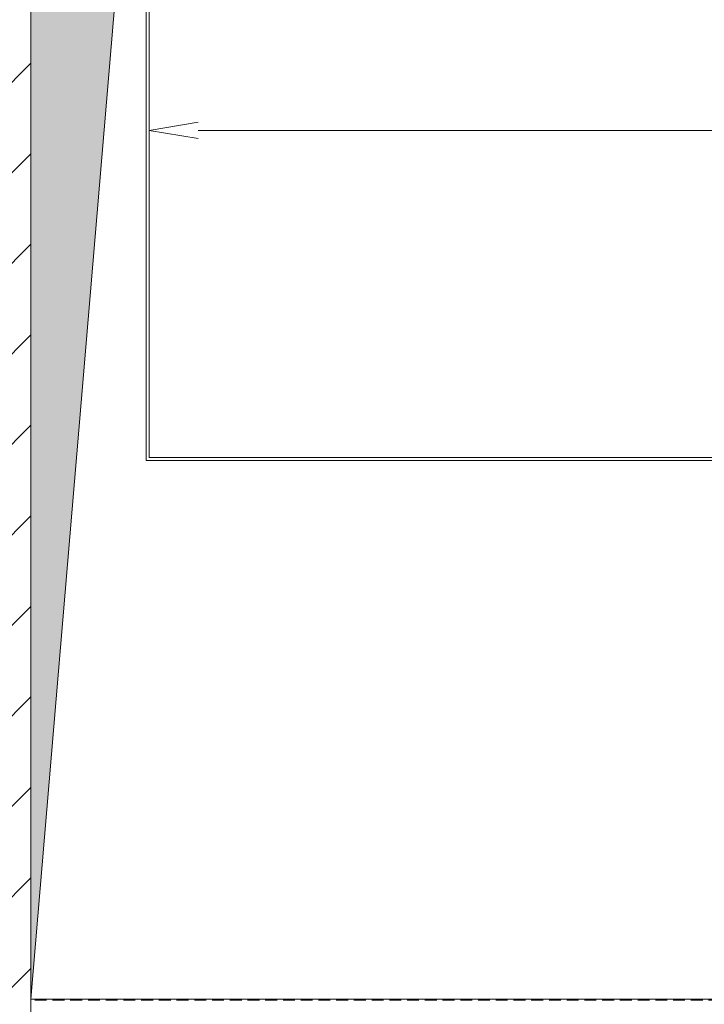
# Model space of a CAD drawing. Extents: x 100 to 2982, y 37 to 2050.
# Tile 44 of 135: x 664 to 733, y 1241 to 1341. Entities that reach past the tile are written whole.
import ezdxf
from ezdxf.xclip import XClip

# ---------------------------------------------------------------- set-up
doc = ezdxf.new("R2010")
doc.units = 0
doc.header["$MEASUREMENT"] = 0
doc.header["$XCLIPFRAME"] = 0
doc.linetypes.add('Przerywana gęsta', pattern=[9, 6, -3])
for name, color, linetype in [('420-K Ściany', 7, 'Continuous'), ('460-K Stropy', 7, 'Continuous'), ('820-G Rysunki Obrazki', 7, 'Continuous')]:
    doc.layers.add(name, color=color, linetype=linetype)

# ---------------------------------------------------------------- blocks, each defined once
blk = doc.blocks.new('Rysunek_1_1', base_point=(-18316.349, -206.526))
at = {"layer": '420-K Ściany', "linetype": 'Continuous', "lineweight": 5}
h = blk.add_hatch(dxfattribs=at)
h.set_pattern_fill('Beton_zbrojony_0001', color=170, style=0, pattern_type=2)
h.set_pattern_definition([(45, (-18316.349, -206.526), (-9.192388, 9.192388), []), (45, (-18320.945, -201.929), (-9.192388, 9.192388), [9.75, -3.25])])
h.paths.add_polyline_path([(664.802, 1204.509), (664.802, 1461.509), (640.802, 1461.509), (640.802, 1204.509)])
at = {"layer": '460-K Stropy', "linetype": 'Continuous', "lineweight": 13}
blk.add_hatch(color=2, dxfattribs=at).paths.add_polyline_path([(664.802, 1241.622), (681.769, 1443.125), (944.802, 1461.509), (664.802, 1461.509)])
at = {"layer": '420-K Ściany', "color": 47, "linetype": 'Continuous', "lineweight": 15, "ltscale": 0.2, "flags": 128}
blk.add_lwpolyline([(664.802, 1204.509), (664.802, 1461.509)], dxfattribs=at)
at = {"layer": '460-K Stropy', "color": 1, "linetype": 'Przerywana gęsta', "lineweight": 13, "ltscale": 0.2, "flags": 128}
blk.add_lwpolyline([(944.802, 1461.509), (664.802, 1461.509), (664.802, 1241.509), (944.802, 1241.509)], close=True, dxfattribs=at)
at = {"layer": '460-K Stropy', "color": 1, "linetype": 'Continuous', "lineweight": 13, "ltscale": 0.2, "flags": 128}
blk.add_lwpolyline([(664.802, 1241.622), (681.769, 1443.125), (944.802, 1461.509), (664.802, 1461.509)], close=True, dxfattribs=at)
at = {"layer": '820-G Rysunki Obrazki', "color": 7, "linetype": 'Continuous', "lineweight": 13, "ltscale": 0.2}
for p, q in [((664.802, 1461.622), (664.802, 1241.622)), ((676.502, 1296.322), (676.502, 1436.922)), ((676.802, 1436.622), (676.802, 1296.622)), ((917.102, 1296.322), (676.502, 1296.322)), ((676.802, 1296.622), (916.802, 1296.622)), ((735.802, 1241.622), (664.802, 1241.622)), ((664.802, 1241.622), (944.802, 1241.622))]:
    blk.add_line(p, q, dxfattribs=at)
at = {"layer": '820-G Rysunki Obrazki', "color": 1, "linetype": 'Continuous', "lineweight": 13, "ltscale": 0.2}
for p, q in [((676.802, 1332.852), (676.802, 1327.352)), ((681.802, 1330.686), (676.802, 1329.852)), ((676.802, 1329.852), (681.802, 1329.019)), ((681.802, 1329.852), (911.802, 1329.852))]:
    blk.add_line(p, q, dxfattribs=at)

msp = doc.modelspace()

# ---------------------------------------------------------------- block references
at = {"layer": '820-G Rysunki Obrazki', "color": 65, "linetype": 'Continuous', "lineweight": 13, "ltscale": 0.2}
ref = msp.add_blockref('Rysunek_1_1', (-18316.349, -206.526), dxfattribs=at)
XClip(ref).set_block_clipping_path([(244.527027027, 76.8014120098), (2570.9054054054, 2022.1162324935)])

doc.saveas('drawing.dxf')
